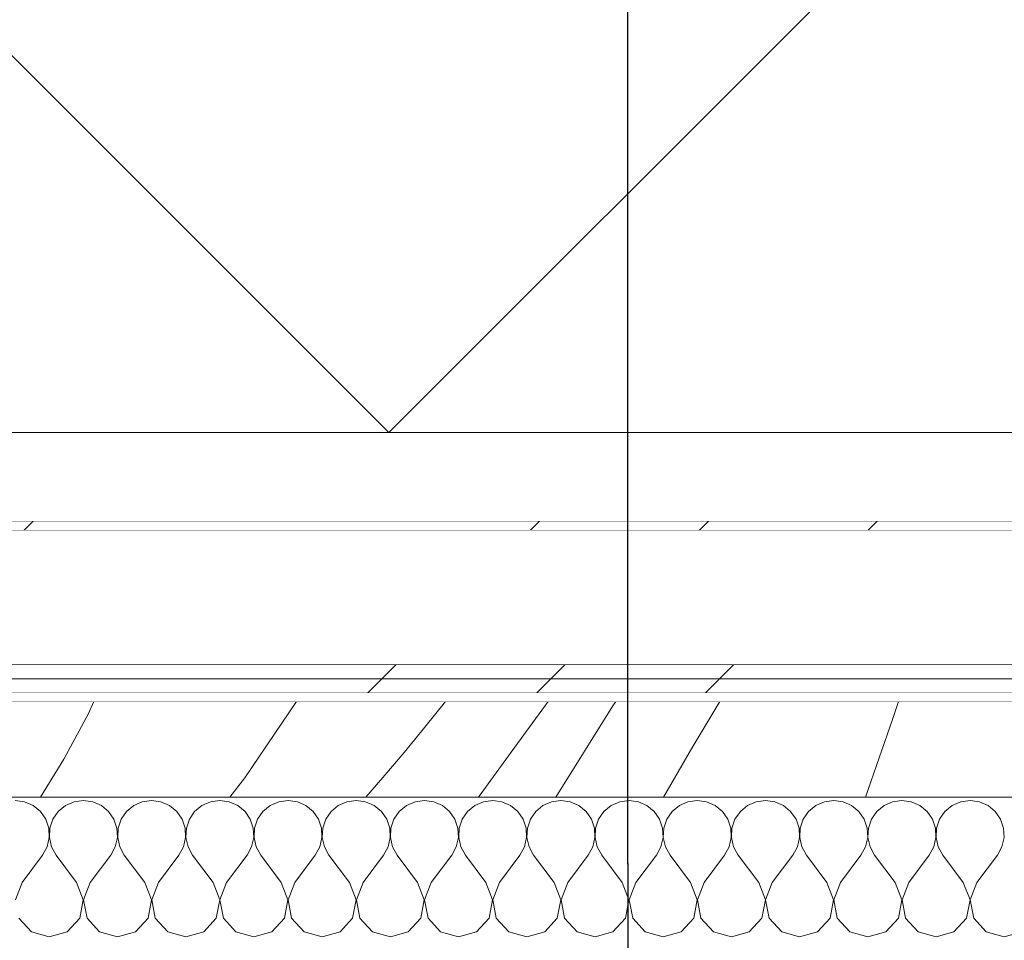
# Model space of a CAD drawing. Header units: millimetres. Extents: x 90539 to 127778, y -34922 to 14506.
# Tile 215 of 256: x 98915 to 99121, y 12740 to 12933. Entities that reach past the tile are written whole.
import ezdxf
from ezdxf.enums import TextEntityAlignment as Align

# ---------------------------------------------------------------- set-up
doc = ezdxf.new("R2010")
doc.units = ezdxf.units.MM
doc.header["$MEASUREMENT"] = 0
doc.linetypes.add('Kropki i Kreski', pattern=[360, 180, -90, 0, -90])
doc.linetypes.add('Wipeout_Contour', pattern=[1000, 0, -1000])
for name, color, linetype in [('Nowe_A-Obróbki', 7, 'Continuous'), ('Nowe_A-Osi', 7, 'Continuous'), ('Nowe_A-Wymiary-Wewnętrzne', 7, 'Continuous'), ('Nowe_A-Wymiary-Zewnętrzne', 7, 'Continuous')]:
    doc.layers.add(name, color=color, linetype=linetype)
for name, color, linetype, lineweight in [('Nowe_A-Obróbki_Nr_pióra__1', 7, 'Continuous', 13), ('Nowe_A-Obróbki_Nr_pióra__174', 7, 'Continuous', 5), ('Nowe_A-Obróbki_Nr_pióra__175', 7, 'Continuous', 5), ('Nowe_A-Obróbki_Nr_pióra__90', 7, 'Continuous', 13), ('Nowe_A-Osi_Nr_pióra__6', 5, 'Continuous', 13), ('Nowe_A-Wymiary-Wewnętrzne_Nr_pióra__46', 5, 'Continuous', 15), ('Nowe_A-Wymiary-Zewnętrzne_Nr_pióra__46', 5, 'Continuous', 15)]:
    doc.layers.add(name, color=color, linetype=linetype, lineweight=lineweight)
for name, color, linetype, lineweight, true_color in [('Nowe_A-Osi_Nr_pióra__25', 7, 'Continuous', 25, 0x40a5ff), ('Nowe_A-Wymiary-Wewnętrzne_Nr_pióra__45', 7, 'Continuous', 15, 0x40a5ff), ('Nowe_A-Wymiary-Wewnętrzne_Nr_pióra__85', 7, 'Continuous', 13, 0x80c2ff), ('Nowe_A-Wymiary-Zewnętrzne_Nr_pióra__45', 7, 'Continuous', 15, 0x40a5ff), ('Nowe_A-Wymiary-Zewnętrzne_Nr_pióra__85', 7, 'Continuous', 13, 0x80c2ff)]:
    doc.layers.add(name, color=color, linetype=linetype, lineweight=lineweight, true_color=true_color)
doc.styles.add('STYL_AUTOMATYCZNY_1', font='arial.ttf')
doc.styles.add('STYL_AUTOMATYCZNY_2', font='arial.ttf')
doc.dimstyles.new('STYL_AUTOMATYCZNY__1', dxfattribs={"dimtxt": 125, "dimasz": 47.5, "dimexe": 0.18, "dimexo": 20, "dimgap": 0, "dimtad": 1, "dimdec": 1, "dimlfac": 0.1, "dimzin": 0, "dimdsep": 46, "dimtxsty": 'STYL_AUTOMATYCZNY_2', "dimblk": 'ARROWHEAD_11', "dimblk1": 'ARROWHEAD_11', "dimblk2": 'ARROWHEAD_11', "dimcen": 0.09, "dimclrd": 256, "dimclre": 256, "dimclrt": 5, "dimadec": 1, "dimazin": 0, "dimtfac": 1, "dimtdec": 4, "dimtmove": 0, "dimatfit": 3, "dimfxl": 0, "dimtolj": 1, "dimtzin": 0, "dimarcsym": 0})
pattern_1 = [(45, (0, 0), (-88.38835, 88.38835), []), (45, (-17.68, 17.68), (-88.38835, 88.38835), []), (45, (-35.36, 35.36), (-88.38835, 88.38835), [])]

# ---------------------------------------------------------------- blocks, each defined once
blk = doc.blocks.new('*X400')
at = {"layer": 'Nowe_A-Obróbki_Nr_pióra__175', "color": 7, "linetype": 'Continuous', "lineweight": 5}
for p, q in [((98929.55, 12787.4), (98930.77, 12790)), ((98962.34, 12774), (98973.17, 12790)), ((99000.1, 12784.66), (99004.39, 12790)), ((99017.62, 12778.66), (99025.87, 12790)), ((99039.47, 12789.08), (99040.06, 12790)), ((99056.2, 12780.58), (99061.84, 12790)), ((99098.1, 12786.48), (99099.26, 12790)), ((99027.48, 12770), (99039.47, 12789.08)), ((98924.47, 12777.96), (98929.55, 12787.4)), ((99092.35, 12770), (99098.1, 12786.48)), ((98995.73, 12779.35), (99000.1, 12784.66)), ((98991.3, 12774.11), (98995.73, 12779.35)), ((99050.03, 12770), (99056.2, 12780.58)), ((98919.58, 12770), (98924.47, 12777.96)), ((99011.34, 12770), (99017.62, 12778.66)), ((98959.23, 12770), (98962.34, 12774)), ((98987.73, 12770), (98991.3, 12774.11))]:
    blk.add_line(p, q, dxfattribs=at)
blk = doc.blocks.new('*X401')
at = {"layer": 'Nowe_A-Obróbki_Nr_pióra__174', "color": 7, "linetype": 'Continuous', "lineweight": 5}
for p, q in [((98916.23, 12769.01), (98914.28, 12769.29)), ((98928.56, 12769.29), (98926.61, 12769.01)), ((98930.52, 12769.01), (98928.56, 12769.29)), ((98942.85, 12769.29), (98940.9, 12769.01)), ((98944.8, 12769.01), (98942.85, 12769.29)), ((98957.13, 12769.29), (98955.18, 12769.01)), ((98959.09, 12769.01), (98957.13, 12769.29)), ((98971.42, 12769.29), (98969.47, 12769.01)), ((98973.37, 12769.01), (98971.42, 12769.29)), ((98985.71, 12769.29), (98983.75, 12769.01)), ((98987.66, 12769.01), (98985.71, 12769.29)), ((98999.99, 12769.29), (98998.04, 12769.01)), ((99001.94, 12769.01), (98999.99, 12769.29)), ((99014.28, 12769.29), (99012.33, 12769.01)), ((99016.23, 12769.01), (99014.28, 12769.29)), ((99028.56, 12769.29), (99026.61, 12769.01)), ((99030.52, 12769.01), (99028.56, 12769.29)), ((99042.85, 12769.29), (99040.9, 12769.01)), ((99044.8, 12769.01), (99042.85, 12769.29)), ((99057.13, 12769.29), (99055.18, 12769.01)), ((99059.09, 12769.01), (99057.13, 12769.29)), ((99071.42, 12769.29), (99069.47, 12769.01)), ((99073.37, 12769.01), (99071.42, 12769.29)), ((99085.71, 12769.29), (99083.75, 12769.01)), ((99087.66, 12769.01), (99085.71, 12769.29)), ((99099.99, 12769.29), (99098.04, 12769.01)), ((99101.94, 12769.01), (99099.99, 12769.29)), ((99114.28, 12769.29), (99112.33, 12769.01)), ((99116.23, 12769.01), (99114.28, 12769.29)), ((98918.03, 12768.22), (98916.23, 12769.01)), ((98919.55, 12766.96), (98918.03, 12768.22)), ((98924.81, 12768.22), (98923.29, 12766.96)), ((98926.61, 12769.01), (98924.81, 12768.22)), ((98932.32, 12768.22), (98930.52, 12769.01)), ((98933.84, 12766.96), (98932.32, 12768.22)), ((98939.09, 12768.22), (98937.58, 12766.96)), ((98940.9, 12769.01), (98939.09, 12768.22)), ((98946.6, 12768.22), (98944.8, 12769.01)), ((98948.12, 12766.96), (98946.6, 12768.22)), ((98953.38, 12768.22), (98951.86, 12766.96)), ((98955.18, 12769.01), (98953.38, 12768.22)), ((98960.89, 12768.22), (98959.09, 12769.01)), ((98962.41, 12766.96), (98960.89, 12768.22)), ((98967.67, 12768.22), (98966.15, 12766.96)), ((98969.47, 12769.01), (98967.67, 12768.22)), ((98975.18, 12768.22), (98973.37, 12769.01)), ((98976.69, 12766.96), (98975.18, 12768.22)), ((98981.95, 12768.22), (98980.43, 12766.96)), ((98983.75, 12769.01), (98981.95, 12768.22)), ((98989.46, 12768.22), (98987.66, 12769.01)), ((98990.98, 12766.96), (98989.46, 12768.22)), ((98996.24, 12768.22), (98994.72, 12766.96)), ((98998.04, 12769.01), (98996.24, 12768.22)), ((99003.75, 12768.22), (99001.94, 12769.01)), ((99005.26, 12766.96), (99003.75, 12768.22)), ((99010.52, 12768.22), (99009.01, 12766.96)), ((99012.33, 12769.01), (99010.52, 12768.22)), ((99018.03, 12768.22), (99016.23, 12769.01)), ((99019.55, 12766.96), (99018.03, 12768.22)), ((99024.81, 12768.22), (99023.29, 12766.96)), ((99026.61, 12769.01), (99024.81, 12768.22)), ((99032.32, 12768.22), (99030.52, 12769.01)), ((99033.84, 12766.96), (99032.32, 12768.22)), ((99039.09, 12768.22), (99037.58, 12766.96)), ((99040.9, 12769.01), (99039.09, 12768.22)), ((99046.6, 12768.22), (99044.8, 12769.01)), ((99048.12, 12766.96), (99046.6, 12768.22)), ((99053.38, 12768.22), (99051.86, 12766.96)), ((99055.18, 12769.01), (99053.38, 12768.22)), ((99060.89, 12768.22), (99059.09, 12769.01)), ((99062.41, 12766.96), (99060.89, 12768.22)), ((99067.67, 12768.22), (99066.15, 12766.96)), ((99069.47, 12769.01), (99067.67, 12768.22)), ((99075.18, 12768.22), (99073.37, 12769.01)), ((99076.69, 12766.96), (99075.18, 12768.22)), ((99081.95, 12768.22), (99080.43, 12766.96)), ((99083.75, 12769.01), (99081.95, 12768.22)), ((99089.46, 12768.22), (99087.66, 12769.01)), ((99090.98, 12766.96), (99089.46, 12768.22)), ((99096.24, 12768.22), (99094.72, 12766.96)), ((99098.04, 12769.01), (99096.24, 12768.22)), ((99103.75, 12768.22), (99101.94, 12769.01)), ((99105.26, 12766.96), (99103.75, 12768.22)), ((99110.52, 12768.22), (99109.01, 12766.96)), ((99112.33, 12769.01), (99110.52, 12768.22)), ((99118.03, 12768.22), (99116.23, 12769.01)), ((99119.55, 12766.96), (99118.03, 12768.22)), ((98920.67, 12765.34), (98919.55, 12766.96)), ((98921.3, 12763.47), (98920.67, 12765.34)), ((98922.17, 12765.34), (98921.55, 12763.47)), ((98923.29, 12766.96), (98922.17, 12765.34)), ((98934.95, 12765.34), (98933.84, 12766.96)), ((98935.58, 12763.47), (98934.95, 12765.34)), ((98936.46, 12765.34), (98935.83, 12763.47)), ((98937.58, 12766.96), (98936.46, 12765.34)), ((98949.24, 12765.34), (98948.12, 12766.96)), ((98949.87, 12763.47), (98949.24, 12765.34)), ((98950.75, 12765.34), (98950.12, 12763.47)), ((98951.86, 12766.96), (98950.75, 12765.34)), ((98963.52, 12765.34), (98962.41, 12766.96)), ((98964.15, 12763.47), (98963.52, 12765.34)), ((98965.03, 12765.34), (98964.4, 12763.47)), ((98966.15, 12766.96), (98965.03, 12765.34)), ((98977.81, 12765.34), (98976.69, 12766.96)), ((98978.44, 12763.47), (98977.81, 12765.34)), ((98979.32, 12765.34), (98978.69, 12763.47)), ((98980.43, 12766.96), (98979.32, 12765.34)), ((98992.1, 12765.34), (98990.98, 12766.96)), ((98992.72, 12763.47), (98992.1, 12765.34)), ((98993.6, 12765.34), (98992.97, 12763.47)), ((98994.72, 12766.96), (98993.6, 12765.34)), ((99006.38, 12765.34), (99005.26, 12766.96)), ((99007.01, 12763.47), (99006.38, 12765.34)), ((99007.89, 12765.34), (99007.26, 12763.47)), ((99009.01, 12766.96), (99007.89, 12765.34)), ((99020.67, 12765.34), (99019.55, 12766.96)), ((99021.3, 12763.47), (99020.67, 12765.34)), ((99022.17, 12765.34), (99021.55, 12763.47)), ((99023.29, 12766.96), (99022.17, 12765.34)), ((99034.95, 12765.34), (99033.84, 12766.96)), ((99035.58, 12763.47), (99034.95, 12765.34)), ((99036.46, 12765.34), (99035.83, 12763.47)), ((99037.58, 12766.96), (99036.46, 12765.34)), ((99049.24, 12765.34), (99048.12, 12766.96)), ((99049.87, 12763.47), (99049.24, 12765.34)), ((99050.75, 12765.34), (99050.12, 12763.47)), ((99051.86, 12766.96), (99050.75, 12765.34)), ((99063.52, 12765.34), (99062.41, 12766.96)), ((99064.15, 12763.47), (99063.52, 12765.34)), ((99065.03, 12765.34), (99064.4, 12763.47)), ((99066.15, 12766.96), (99065.03, 12765.34)), ((99077.81, 12765.34), (99076.69, 12766.96)), ((99078.44, 12763.47), (99077.81, 12765.34)), ((99079.32, 12765.34), (99078.69, 12763.47)), ((99080.43, 12766.96), (99079.32, 12765.34)), ((99092.1, 12765.34), (99090.98, 12766.96)), ((99092.72, 12763.47), (99092.1, 12765.34)), ((99093.6, 12765.34), (99092.97, 12763.47)), ((99094.72, 12766.96), (99093.6, 12765.34)), ((99106.38, 12765.34), (99105.26, 12766.96)), ((99107.01, 12763.47), (99106.38, 12765.34)), ((99107.89, 12765.34), (99107.26, 12763.47)), ((99109.01, 12766.96), (99107.89, 12765.34)), ((99120.67, 12765.34), (99119.55, 12766.96)), ((99121.3, 12763.47), (99120.67, 12765.34)), ((98921.39, 12761.5), (98921.3, 12763.47)), ((98921.55, 12763.47), (98921.45, 12761.5)), ((98935.68, 12761.5), (98935.58, 12763.47)), ((98935.83, 12763.47), (98935.74, 12761.5)), ((98949.96, 12761.5), (98949.87, 12763.47)), ((98950.12, 12763.47), (98950.02, 12761.5)), ((98964.25, 12761.5), (98964.15, 12763.47)), ((98964.4, 12763.47), (98964.31, 12761.5)), ((98978.53, 12761.5), (98978.44, 12763.47)), ((98978.69, 12763.47), (98978.59, 12761.5)), ((98992.82, 12761.5), (98992.72, 12763.47)), ((98992.97, 12763.47), (98992.88, 12761.5)), ((99007.11, 12761.5), (99007.01, 12763.47)), ((99007.26, 12763.47), (99007.16, 12761.5)), ((99021.39, 12761.5), (99021.3, 12763.47)), ((99021.55, 12763.47), (99021.45, 12761.5)), ((99035.68, 12761.5), (99035.58, 12763.47)), ((99035.83, 12763.47), (99035.74, 12761.5)), ((99049.96, 12761.5), (99049.87, 12763.47)), ((99050.12, 12763.47), (99050.02, 12761.5)), ((99064.25, 12761.5), (99064.15, 12763.47)), ((99064.4, 12763.47), (99064.31, 12761.5)), ((99078.53, 12761.5), (99078.44, 12763.47)), ((99078.69, 12763.47), (99078.59, 12761.5)), ((99092.82, 12761.5), (99092.72, 12763.47)), ((99092.97, 12763.47), (99092.88, 12761.5)), ((99107.11, 12761.5), (99107.01, 12763.47)), ((99107.26, 12763.47), (99107.16, 12761.5)), ((99121.39, 12761.5), (99121.3, 12763.47)), ((98920.95, 12759.58), (98921.39, 12761.5)), ((98921.45, 12761.5), (98921.9, 12759.58)), ((98935.23, 12759.58), (98935.68, 12761.5)), ((98935.74, 12761.5), (98936.18, 12759.58)), ((98949.52, 12759.58), (98949.96, 12761.5)), ((98950.02, 12761.5), (98950.47, 12759.58)), ((98963.8, 12759.58), (98964.25, 12761.5)), ((98964.31, 12761.5), (98964.75, 12759.58)), ((98978.09, 12759.58), (98978.53, 12761.5)), ((98978.59, 12761.5), (98979.04, 12759.58)), ((98992.37, 12759.58), (98992.82, 12761.5)), ((98992.88, 12761.5), (98993.32, 12759.58)), ((99006.66, 12759.58), (99007.11, 12761.5)), ((99007.16, 12761.5), (99007.61, 12759.58)), ((99020.95, 12759.58), (99021.39, 12761.5)), ((99021.45, 12761.5), (99021.9, 12759.58)), ((99035.23, 12759.58), (99035.68, 12761.5)), ((99035.74, 12761.5), (99036.18, 12759.58)), ((99049.52, 12759.58), (99049.96, 12761.5)), ((99050.02, 12761.5), (99050.47, 12759.58)), ((99063.8, 12759.58), (99064.25, 12761.5)), ((99064.31, 12761.5), (99064.75, 12759.58)), ((99078.09, 12759.58), (99078.53, 12761.5)), ((99078.59, 12761.5), (99079.04, 12759.58)), ((99092.37, 12759.58), (99092.82, 12761.5)), ((99092.88, 12761.5), (99093.32, 12759.58)), ((99106.66, 12759.58), (99107.11, 12761.5)), ((99107.16, 12761.5), (99107.61, 12759.58)), ((99120.95, 12759.58), (99121.39, 12761.5)), ((98919.99, 12757.86), (98920.95, 12759.58)), ((98921.9, 12759.58), (98922.85, 12757.86)), ((98934.28, 12757.86), (98935.23, 12759.58)), ((98936.18, 12759.58), (98937.13, 12757.86)), ((98948.56, 12757.86), (98949.52, 12759.58)), ((98950.47, 12759.58), (98951.42, 12757.86)), ((98962.85, 12757.86), (98963.8, 12759.58)), ((98964.75, 12759.58), (98965.71, 12757.86)), ((98977.13, 12757.86), (98978.09, 12759.58)), ((98979.04, 12759.58), (98979.99, 12757.86)), ((98991.42, 12757.86), (98992.37, 12759.58)), ((98993.32, 12759.58), (98994.28, 12757.86)), ((99005.71, 12757.86), (99006.66, 12759.58)), ((99007.61, 12759.58), (99008.56, 12757.86)), ((99019.99, 12757.86), (99020.95, 12759.58)), ((99021.9, 12759.58), (99022.85, 12757.86)), ((99034.28, 12757.86), (99035.23, 12759.58)), ((99036.18, 12759.58), (99037.13, 12757.86)), ((99048.56, 12757.86), (99049.52, 12759.58)), ((99050.47, 12759.58), (99051.42, 12757.86)), ((99062.85, 12757.86), (99063.8, 12759.58)), ((99064.75, 12759.58), (99065.71, 12757.86)), ((99077.13, 12757.86), (99078.09, 12759.58)), ((99079.04, 12759.58), (99079.99, 12757.86)), ((99091.42, 12757.86), (99092.37, 12759.58)), ((99093.32, 12759.58), (99094.28, 12757.86)), ((99105.71, 12757.86), (99106.66, 12759.58)), ((99107.61, 12759.58), (99108.56, 12757.86)), ((99119.99, 12757.86), (99120.95, 12759.58)), ((98915.71, 12752.14), (98919.99, 12757.86)), ((98927.13, 12752.14), (98922.85, 12757.86)), ((98929.99, 12752.14), (98934.28, 12757.86)), ((98941.42, 12752.14), (98937.13, 12757.86)), ((98944.28, 12752.14), (98948.56, 12757.86)), ((98955.71, 12752.14), (98951.42, 12757.86)), ((98958.56, 12752.14), (98962.85, 12757.86)), ((98969.99, 12752.14), (98965.71, 12757.86)), ((98972.85, 12752.14), (98977.13, 12757.86)), ((98984.28, 12752.14), (98979.99, 12757.86)), ((98987.13, 12752.14), (98991.42, 12757.86)), ((98998.56, 12752.14), (98994.28, 12757.86)), ((99001.42, 12752.14), (99005.71, 12757.86)), ((99012.85, 12752.14), (99008.56, 12757.86)), ((99015.71, 12752.14), (99019.99, 12757.86)), ((99027.13, 12752.14), (99022.85, 12757.86)), ((99029.99, 12752.14), (99034.28, 12757.86)), ((99041.42, 12752.14), (99037.13, 12757.86)), ((99044.28, 12752.14), (99048.56, 12757.86)), ((99055.71, 12752.14), (99051.42, 12757.86)), ((99058.56, 12752.14), (99062.85, 12757.86)), ((99069.99, 12752.14), (99065.71, 12757.86)), ((99072.85, 12752.14), (99077.13, 12757.86)), ((99084.28, 12752.14), (99079.99, 12757.86)), ((99087.13, 12752.14), (99091.42, 12757.86)), ((99098.56, 12752.14), (99094.28, 12757.86)), ((99101.42, 12752.14), (99105.71, 12757.86)), ((99112.85, 12752.14), (99108.56, 12757.86)), ((99115.71, 12752.14), (99119.99, 12757.86)), ((98915.71, 12752.14), (98914.31, 12748.5)), ((98928.53, 12748.5), (98927.13, 12752.14)), ((98929.99, 12752.14), (98928.59, 12748.5)), ((98942.82, 12748.5), (98941.42, 12752.14)), ((98944.28, 12752.14), (98942.88, 12748.5)), ((98957.11, 12748.5), (98955.71, 12752.14)), ((98958.56, 12752.14), (98957.16, 12748.5)), ((98971.39, 12748.5), (98969.99, 12752.14)), ((98972.85, 12752.14), (98971.45, 12748.5)), ((98985.68, 12748.5), (98984.28, 12752.14)), ((98987.13, 12752.14), (98985.74, 12748.5)), ((98999.96, 12748.5), (98998.56, 12752.14)), ((99001.42, 12752.14), (99000.02, 12748.5)), ((99014.25, 12748.5), (99012.85, 12752.14)), ((99015.71, 12752.14), (99014.31, 12748.5)), ((99028.53, 12748.5), (99027.13, 12752.14)), ((99029.99, 12752.14), (99028.59, 12748.5)), ((99042.82, 12748.5), (99041.42, 12752.14)), ((99044.28, 12752.14), (99042.88, 12748.5)), ((99057.11, 12748.5), (99055.71, 12752.14)), ((99058.56, 12752.14), (99057.16, 12748.5)), ((99071.39, 12748.5), (99069.99, 12752.14)), ((99072.85, 12752.14), (99071.45, 12748.5)), ((99085.68, 12748.5), (99084.28, 12752.14)), ((99087.13, 12752.14), (99085.74, 12748.5)), ((99099.96, 12748.5), (99098.56, 12752.14)), ((99101.42, 12752.14), (99100.02, 12748.5)), ((99114.25, 12748.5), (99112.85, 12752.14)), ((99115.71, 12752.14), (99114.31, 12748.5)), ((98927.81, 12744.66), (98928.53, 12748.5)), ((98928.59, 12748.5), (98929.32, 12744.66)), ((98942.1, 12744.66), (98942.82, 12748.5)), ((98942.88, 12748.5), (98943.6, 12744.66)), ((98956.38, 12744.66), (98957.11, 12748.5)), ((98957.16, 12748.5), (98957.89, 12744.66)), ((98970.67, 12744.66), (98971.39, 12748.5)), ((98971.45, 12748.5), (98972.17, 12744.66)), ((98984.95, 12744.66), (98985.68, 12748.5)), ((98985.74, 12748.5), (98986.46, 12744.66)), ((98999.24, 12744.66), (98999.96, 12748.5)), ((99000.02, 12748.5), (99000.75, 12744.66)), ((99013.52, 12744.66), (99014.25, 12748.5)), ((99014.31, 12748.5), (99015.03, 12744.66)), ((99027.81, 12744.66), (99028.53, 12748.5)), ((99028.59, 12748.5), (99029.32, 12744.66)), ((99042.1, 12744.66), (99042.82, 12748.5)), ((99042.88, 12748.5), (99043.6, 12744.66)), ((99056.38, 12744.66), (99057.11, 12748.5)), ((99057.16, 12748.5), (99057.89, 12744.66)), ((99070.67, 12744.66), (99071.39, 12748.5)), ((99071.45, 12748.5), (99072.17, 12744.66)), ((99084.95, 12744.66), (99085.68, 12748.5)), ((99085.74, 12748.5), (99086.46, 12744.66)), ((99099.24, 12744.66), (99099.96, 12748.5)), ((99100.02, 12748.5), (99100.75, 12744.66)), ((99113.52, 12744.66), (99114.25, 12748.5)), ((99114.31, 12748.5), (99115.03, 12744.66)), ((98915.03, 12744.66), (98917.67, 12741.78)), ((98925.18, 12741.78), (98927.81, 12744.66)), ((98929.32, 12744.66), (98931.95, 12741.78)), ((98939.46, 12741.78), (98942.1, 12744.66)), ((98943.6, 12744.66), (98946.24, 12741.78)), ((98953.75, 12741.78), (98956.38, 12744.66)), ((98957.89, 12744.66), (98960.52, 12741.78)), ((98968.03, 12741.78), (98970.67, 12744.66)), ((98972.17, 12744.66), (98974.81, 12741.78)), ((98982.32, 12741.78), (98984.95, 12744.66)), ((98986.46, 12744.66), (98989.09, 12741.78)), ((98996.6, 12741.78), (98999.24, 12744.66)), ((99000.75, 12744.66), (99003.38, 12741.78)), ((99010.89, 12741.78), (99013.52, 12744.66)), ((99015.03, 12744.66), (99017.67, 12741.78)), ((99025.18, 12741.78), (99027.81, 12744.66)), ((99029.32, 12744.66), (99031.95, 12741.78)), ((99039.46, 12741.78), (99042.1, 12744.66)), ((99043.6, 12744.66), (99046.24, 12741.78)), ((99053.75, 12741.78), (99056.38, 12744.66)), ((99057.89, 12744.66), (99060.52, 12741.78)), ((99068.03, 12741.78), (99070.67, 12744.66)), ((99072.17, 12744.66), (99074.81, 12741.78)), ((99082.32, 12741.78), (99084.95, 12744.66)), ((99086.46, 12744.66), (99089.09, 12741.78)), ((99096.6, 12741.78), (99099.24, 12744.66)), ((99100.75, 12744.66), (99103.38, 12741.78)), ((99110.89, 12741.78), (99113.52, 12744.66)), ((99115.03, 12744.66), (99117.67, 12741.78)), ((98917.67, 12741.78), (98921.42, 12740.71)), ((98921.42, 12740.71), (98925.18, 12741.78)), ((98931.95, 12741.78), (98935.71, 12740.71)), ((98935.71, 12740.71), (98939.46, 12741.78)), ((98946.24, 12741.78), (98949.99, 12740.71)), ((98949.99, 12740.71), (98953.75, 12741.78)), ((98960.52, 12741.78), (98964.28, 12740.71)), ((98964.28, 12740.71), (98968.03, 12741.78)), ((98974.81, 12741.78), (98978.56, 12740.71)), ((98978.56, 12740.71), (98982.32, 12741.78)), ((98989.09, 12741.78), (98992.85, 12740.71)), ((98992.85, 12740.71), (98996.6, 12741.78)), ((99003.38, 12741.78), (99007.13, 12740.71)), ((99007.13, 12740.71), (99010.89, 12741.78)), ((99017.67, 12741.78), (99021.42, 12740.71)), ((99021.42, 12740.71), (99025.18, 12741.78)), ((99031.95, 12741.78), (99035.71, 12740.71)), ((99035.71, 12740.71), (99039.46, 12741.78)), ((99046.24, 12741.78), (99049.99, 12740.71)), ((99049.99, 12740.71), (99053.75, 12741.78)), ((99060.52, 12741.78), (99064.28, 12740.71)), ((99064.28, 12740.71), (99068.03, 12741.78)), ((99074.81, 12741.78), (99078.56, 12740.71)), ((99078.56, 12740.71), (99082.32, 12741.78)), ((99089.09, 12741.78), (99092.85, 12740.71)), ((99092.85, 12740.71), (99096.6, 12741.78)), ((99103.38, 12741.78), (99107.13, 12740.71)), ((99107.13, 12740.71), (99110.89, 12741.78)), ((99117.67, 12741.78), (99121.42, 12740.71)), ((99121.42, 12740.71), (99125.18, 12741.78))]:
    blk.add_line(p, q, dxfattribs=at)
blk = doc.blocks.new('ElemPrzekroju_336')
at = {"layer": 'Nowe_A-Obróbki', "linetype": 'Continuous', "lineweight": 0, "true_color": 0x000000}
h = blk.add_hatch(dxfattribs=at)
h.set_pattern_fill('Aluminium', color=18, style=0, pattern_type=2)
h.set_pattern_definition(pattern_1)
h.paths.add_polyline_path([(98654.74, 12846.37), (98654.74, 12628.9), (98666.32, 12628.9), (98672.24, 12647.62), (98670.33, 12648.23), (98664.85, 12630.9), (98656.74, 12630.9), (98656.74, 12843.82), (98729.2, 12825.85), (99328.31, 12825.85), (99328.31, 12681.29), (99320.19, 12681.29), (99312.46, 12697.54), (99310.66, 12696.68), (99318.93, 12679.29), (99330.31, 12679.29), (99330.31, 12827.85), (98729.44, 12827.85)])
h = blk.add_hatch(dxfattribs=at)
h.set_pattern_fill('Aluminium', color=18, style=0, pattern_type=2)
h.set_pattern_definition(pattern_1)
h.paths.add_polyline_path([(98776.92, 12817.22), (98778.64, 12814.77), (98789.23, 12822.19), (98799.82, 12814.77), (98828.34, 12794.77), (98858.34, 12794.77), (99007.6, 12794.77), (99156.85, 12794.77), (99185.38, 12814.77), (99195.97, 12822.19), (99206.55, 12814.77), (99208.28, 12817.22), (99195.97, 12825.85), (99183.66, 12817.22), (99155.91, 12797.77), (99007.6, 12797.77), (98829.29, 12797.77), (98801.54, 12817.22), (98789.23, 12825.85)])
h = blk.add_hatch(dxfattribs=at)
h.set_pattern_fill('Aluminium', color=18, style=0, pattern_type=2)
h.set_pattern_definition(pattern_1)
h.paths.add_polyline_path([(98659.74, 12640.9), (98662.6, 12640), (98710.56, 12791.77), (99274.21, 12791.77), (99322.6, 12690), (99325.31, 12691.29), (99276.1, 12794.77), (99156.85, 12794.77), (99007.6, 12794.77), (98858.34, 12794.77), (98828.34, 12794.77), (98708.37, 12794.77)])
at = {"layer": 'Nowe_A-Obróbki_Nr_pióra__1', "color": 7, "linetype": 'Continuous', "lineweight": 13}
for p, q in [((99274.21, 12791.77), (98710.56, 12791.77)), ((99272.6, 12790), (98712.6, 12790)), ((99272.6, 12770), (98712.6, 12770))]:
    blk.add_line(p, q, dxfattribs=at)
at = {"layer": 'Nowe_A-Obróbki_Nr_pióra__1', "color": 7, "linetype": 'Continuous', "lineweight": 13, "flags": 128}
for points in [[(98654.74, 12846.37), (98729.44, 12827.85), (99191.11, 12827.85), (99250.37, 12827.85), (99330.31, 12827.85)], [(98656.74, 12843.82), (98729.2, 12825.85), (98789.23, 12825.85), (99191.11, 12825.85), (99195.97, 12825.85), (99250.37, 12825.85), (99328.31, 12825.85)], [(99155.91, 12797.77), (99007.6, 12797.77), (98829.29, 12797.77)], [(99156.85, 12794.77), (99007.6, 12794.77), (98858.34, 12794.77), (98828.34, 12794.77)]]:
    blk.add_lwpolyline(points, dxfattribs=at)
at = {"layer": 'Nowe_A-Obróbki', "lineweight": 0}
for name in ['*X400', '*X401']:
    blk.add_blockref(name, (0, 0), dxfattribs=at)
blk = doc.blocks.new('ElemPrzekroju_340')
at = {"color": 254, "linetype": 'Wipeout_Contour', "lineweight": 0, "ltscale": 606628.558053}
blk.add_wipeout([(101058.6, 12846.37), (98654.74, 12846.37), (98729.44, 12827.85), (101108.6, 12827.85), (101108.6, 12840), (101058.6, 12840)], dxfattribs=at).dxf.layer = 'Nowe_A-Obróbki'
at = {"color": 254, "linetype": 'Wipeout_Contour', "lineweight": 0, "ltscale": 399272.891332}
blk.add_wipeout([(99195.97, 12825.85), (98789.23, 12825.85), (98829.29, 12797.77), (99155.91, 12797.77)], dxfattribs=at).dxf.layer = 'Nowe_A-Obróbki'
at = {"color": 254, "linetype": 'Wipeout_Contour', "lineweight": 0, "ltscale": 1096352.581302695}
blk.add_wipeout([(98710.56, 12791.77), (98662.6, 12640), (98667.73, 12640), (98670.33, 12648.23), (98707.6, 12648.23), (98707.6, 12740), (98712.6, 12740), (98712.6, 12790), (99272.6, 12790), (99275.05, 12790), (99274.21, 12791.77)], dxfattribs=at).dxf.layer = 'Nowe_A-Obróbki'
at = {"layer": 'Nowe_A-Obróbki_Nr_pióra__90', "color": 7, "linetype": 'Continuous', "lineweight": 13}
blk.add_line((101058.6, 12846.37), (98654.74, 12846.37), dxfattribs=at)
blk = doc.blocks.new('Standardowy znacznik osi[1]', base_point=(99042.6, 13756.05))
at = {"layer": 'Nowe_A-Osi_Nr_pióra__25', "color": 161, "linetype": 'Kropki i Kreski', "lineweight": 25, "true_color": 0x40a5ff}
for q in [(99042.6, 13756.05), (99042.6, -1000)]:
    blk.add_line((99042.6, 12756.05), q, dxfattribs=at)
blk.add_point((99042.6, 12756.05), dxfattribs=at)
blk.add_point((99042.6, 12756.05), dxfattribs=at)
at = {"layer": 'Nowe_A-Osi_Nr_pióra__6', "color": 5, "lineweight": 13, "style": 'STYL_AUTOMATYCZNY_1'}
for tag, p in [('AC_MarkerText_1_0', (99042.6, 14331.05)), ('AC_MarkerText_1_1', (99042.6, -2175))]:
    blk.add_attdef(tag, text='', height=400, rotation=360, dxfattribs=at).set_placement(p, align=Align.TOP_CENTER)
blk = doc.blocks.new('*D700')
at = {"layer": 'Nowe_A-Wymiary-Wewnętrzne_Nr_pióra__45', "linetype": 'Continuous', "lineweight": 15, "true_color": 0x40a5ff}
for points in [[(100131.34, 12846.37), (100132.29, 12841.59), (100135, 12837.54), (100139.06, 12834.83), (100143.84, 12833.87), (100148.62, 12834.83), (100152.68, 12837.54), (100155.39, 12841.59), (100156.34, 12846.37), (100155.39, 12851.16), (100152.68, 12855.21), (100148.62, 12857.92), (100143.84, 12858.87), (100139.06, 12857.92), (100135, 12855.21), (100132.29, 12851.16)], [(100131.34, 12240), (100132.29, 12235.22), (100135, 12231.16), (100139.06, 12228.45), (100143.84, 12227.5), (100148.62, 12228.45), (100152.68, 12231.16), (100155.39, 12235.22), (100156.34, 12240), (100155.39, 12244.78), (100152.68, 12248.84), (100148.62, 12251.55), (100143.84, 12252.5), (100139.06, 12251.55), (100135, 12248.84), (100132.29, 12244.78)]]:
    blk.add_hatch(color=161, dxfattribs=at).paths.add_polyline_path(points)
at = {"layer": 'Nowe_A-Wymiary-Wewnętrzne_Nr_pióra__45', "color": 161, "linetype": 'Continuous', "lineweight": 15, "true_color": 0x40a5ff}
for centre in [(100143.84, 12846.37), (100143.84, 12240)]:
    blk.add_circle(centre, 12.5, dxfattribs=at)
at = {"layer": 'Nowe_A-Wymiary-Wewnętrzne_Nr_pióra__85', "color": 151, "linetype": 'Continuous', "lineweight": 13, "true_color": 0x80c2ff}
for p, q in [((100143.84, 12858.87), (100143.84, 12871.37)), ((100131.34, 12846.37), (100096.96, 12846.37)), ((100190.71, 12846.37), (100156.34, 12846.37)), ((100143.84, 12252.5), (100143.84, 12833.87)), ((100131.34, 12240), (100096.96, 12240)), ((100190.71, 12240), (100156.34, 12240))]:
    blk.add_line(p, q, dxfattribs=at)
at = {"layer": 'Nowe_A-Wymiary-Wewnętrzne_Nr_pióra__46', "color": 5, "lineweight": 15, "char_height": 125, "attachment_point": 7, "rotation": 90, "style": 'STYL_AUTOMATYCZNY_2'}
for s, insert in [('\\A1;{\\pql;\\fArial|b0|i0|c238|p0;\\W1.000000;60,6}', (100118.84, 12858.87)), ('\\A1;{\\pql;\\fArial|b0|i0|c238|p0;\\W1.000000;23,0}', (100118.84, 12252.5))]:
    blk.add_mtext(s, dxfattribs=dict(at, insert=insert))
blk = doc.blocks.new('ARROWHEAD_11')
at = {"color": 0, "linetype": 'Continuous', "lineweight": 0}
blk.add_line((0, 0), (-1, 0), dxfattribs=at)
at = {"color": 0, "linetype": 'Continuous', "lineweight": 0, "const_width": 0.25, "flags": 128}
blk.add_lwpolyline([(-0.125, 0, 1), (0.125, 0, 1)], format="xyb", close=True, dxfattribs=at)
blk = doc.blocks.new('*D748')
at = {"layer": 'Nowe_A-Wymiary-Zewnętrzne_Nr_pióra__45', "linetype": 'Continuous', "lineweight": 15, "true_color": 0x40a5ff}
for points in [[(119375.13, 12845), (119376.08, 12840.22), (119378.79, 12836.16), (119382.84, 12833.45), (119387.63, 12832.5), (119392.41, 12833.45), (119396.47, 12836.16), (119399.18, 12840.22), (119400.13, 12845), (119399.18, 12849.78), (119396.47, 12853.84), (119392.41, 12856.55), (119387.63, 12857.5), (119382.84, 12856.55), (119378.79, 12853.84), (119376.08, 12849.78)], [(119375.13, -450), (119376.08, -454.78), (119378.79, -458.84), (119382.84, -461.55), (119387.63, -462.5), (119392.41, -461.55), (119396.47, -458.84), (119399.18, -454.78), (119400.13, -450), (119399.18, -445.22), (119396.47, -441.16), (119392.41, -438.45), (119387.63, -437.5), (119382.84, -438.45), (119378.79, -441.16), (119376.08, -445.22)]]:
    blk.add_hatch(color=161, dxfattribs=at).paths.add_polyline_path(points)
at = {"layer": 'Nowe_A-Wymiary-Zewnętrzne_Nr_pióra__45', "color": 161, "linetype": 'Continuous', "lineweight": 15, "true_color": 0x40a5ff}
for centre in [(119387.63, 12845), (119387.63, -450)]:
    blk.add_circle(centre, 12.5, dxfattribs=at)
at = {"layer": 'Nowe_A-Wymiary-Zewnętrzne_Nr_pióra__85', "color": 151, "linetype": 'Continuous', "lineweight": 13, "true_color": 0x80c2ff}
for p, q in [((119387.63, 12857.5), (119387.63, 12870)), ((119375.13, 12845), (119340.75, 12845)), ((119434.5, 12845), (119400.13, 12845)), ((119387.63, -437.5), (119387.63, 12832.5)), ((119375.13, -450), (119340.75, -450)), ((119434.5, -450), (119400.13, -450)), ((119387.63, -475), (119387.63, -462.5))]:
    blk.add_line(p, q, dxfattribs=at)
at = {"layer": 'Nowe_A-Wymiary-Zewnętrzne_Nr_pióra__46', "color": 5, "lineweight": 15, "insert": (119362.63, 5911.52), "char_height": 125, "attachment_point": 7, "rotation": 90, "style": 'STYL_AUTOMATYCZNY_2'}
blk.add_mtext('\\A1;{\\pql;\\fArial|b0|i0|c238|p0;\\W1.000000;1\xa0329,5}', dxfattribs=at)
blk = doc.blocks.new('*D762')
at = {"layer": 'Nowe_A-Wymiary-Zewnętrzne_Nr_pióra__45', "linetype": 'Continuous', "lineweight": 15, "true_color": 0x40a5ff}
for points in [[(119168.14, 12845), (119169.09, 12840.22), (119171.8, 12836.16), (119175.86, 12833.45), (119180.64, 12832.5), (119185.43, 12833.45), (119189.48, 12836.16), (119192.19, 12840.22), (119193.14, 12845), (119192.19, 12849.78), (119189.48, 12853.84), (119185.43, 12856.55), (119180.64, 12857.5), (119175.86, 12856.55), (119171.8, 12853.84), (119169.09, 12849.78)], [(119168.14, 12620), (119169.09, 12615.22), (119171.8, 12611.16), (119175.86, 12608.45), (119180.64, 12607.5), (119185.43, 12608.45), (119189.48, 12611.16), (119192.19, 12615.22), (119193.14, 12620), (119192.19, 12624.78), (119189.48, 12628.84), (119185.43, 12631.55), (119180.64, 12632.5), (119175.86, 12631.55), (119171.8, 12628.84), (119169.09, 12624.78)]]:
    blk.add_hatch(color=161, dxfattribs=at).paths.add_polyline_path(points)
at = {"layer": 'Nowe_A-Wymiary-Zewnętrzne_Nr_pióra__45', "color": 161, "linetype": 'Continuous', "lineweight": 15, "true_color": 0x40a5ff}
blk.add_circle((119180.64, 12845), 12.5, dxfattribs=at)
at = {"layer": 'Nowe_A-Wymiary-Zewnętrzne_Nr_pióra__85', "color": 151, "linetype": 'Continuous', "lineweight": 13, "true_color": 0x80c2ff}
for p, q in [((119180.64, 12857.5), (119180.64, 12870)), ((119168.14, 12845), (119133.77, 12845)), ((119227.52, 12845), (119193.14, 12845)), ((119180.64, 12632.5), (119180.64, 12832.5))]:
    blk.add_line(p, q, dxfattribs=at)
at = {"layer": 'Nowe_A-Wymiary-Zewnętrzne_Nr_pióra__46', "color": 5, "lineweight": 15, "insert": (119155.64, 12857.5), "char_height": 125, "attachment_point": 7, "rotation": 90, "style": 'STYL_AUTOMATYCZNY_2'}
blk.add_mtext('\\A1;{\\pql;\\fArial|b0|i0|c238|p0;\\W1.000000;22,5}', dxfattribs=at)
blk = doc.blocks.new('Wymiary_6', base_point=(98992.52, 12846.37))
at = {"layer": 'Nowe_A-Wymiary-Zewnętrzne_Nr_pióra__45', "color": 161, "linetype": 'Continuous', "lineweight": 15, "true_color": 0x40a5ff}
for p, q in [((98992.52, 12846.37), (98867.52, 12971.37)), ((99117.52, 12971.37), (98992.52, 12846.37))]:
    blk.add_line(p, q, dxfattribs=at)
at = {"layer": 'Nowe_A-Wymiary-Zewnętrzne_Nr_pióra__85', "color": 151, "linetype": 'Continuous', "lineweight": 13, "true_color": 0x80c2ff}
for q in [(98898.77, 12846.37), (99086.27, 12846.37)]:
    blk.add_line((98992.52, 12846.37), q, dxfattribs=at)

msp = doc.modelspace()

# ---------------------------------------------------------------- block references
at = {"layer": 'Nowe_A-Obróbki', "lineweight": 0}
msp.add_blockref('ElemPrzekroju_336', (0, 0), dxfattribs=at)

# ---------------------------------------------------------------- next in the draw order: block references
msp.add_blockref('ElemPrzekroju_340', (0, 0), dxfattribs=at)

# ---------------------------------------------------------------- next in the draw order: block references
at = {"layer": 'Nowe_A-Osi', "color": 8, "linetype": 'Continuous', "lineweight": 13}
msp.add_blockref('Standardowy znacznik osi[1]', (99042.6, 13756.05), dxfattribs=at)
at = {"layer": 'Nowe_A-Wymiary-Zewnętrzne', "color": 151, "linetype": 'Continuous', "lineweight": 13, "true_color": 0x80c2ff}
msp.add_blockref('Wymiary_6', (98992.52, 12846.37), dxfattribs=at)

# ---------------------------------------------------------------- next in the draw order: dimensions: what is measured, and where the dimension line sits
at = {"layer": 'Nowe_A-Wymiary-Wewnętrzne', "color": 151, "linetype": 'Continuous', "lineweight": 13, "true_color": 0x80c2ff}
dim = msp.add_linear_dim(base=(100143.84, 12846.37), p1=(99277.6, 12240), p2=(98654.74, 12846.37), angle=90, dimstyle='STYL_AUTOMATYCZNY__1', dxfattribs=at)
dim.commit()
dim.dimension.update_dxf_attribs({"geometry": '*D700', "text_midpoint": (100056.34, 13020.7), "dimtype": 160, "text_rotation": 90})
at = {"layer": 'Nowe_A-Wymiary-Zewnętrzne', "color": 151, "linetype": 'Continuous', "lineweight": 13, "true_color": 0x80c2ff}
for base, p1, picture, middle in [((119180.64, 12845), (98666.67, 12620), '*D762', (119093.14, 13019.32)), ((119387.63, 12845), (95120.09, -450), '*D748', (119300.13, 6192.64))]:
    dim = msp.add_linear_dim(base=base, p1=p1, p2=(98654.74, 12845), angle=90, dimstyle='STYL_AUTOMATYCZNY__1', dxfattribs=at)
    dim.commit()
    dim.dimension.update_dxf_attribs({"geometry": picture, "text_midpoint": middle, "dimtype": 160, "text_rotation": 90})

doc.saveas('drawing.dxf')
